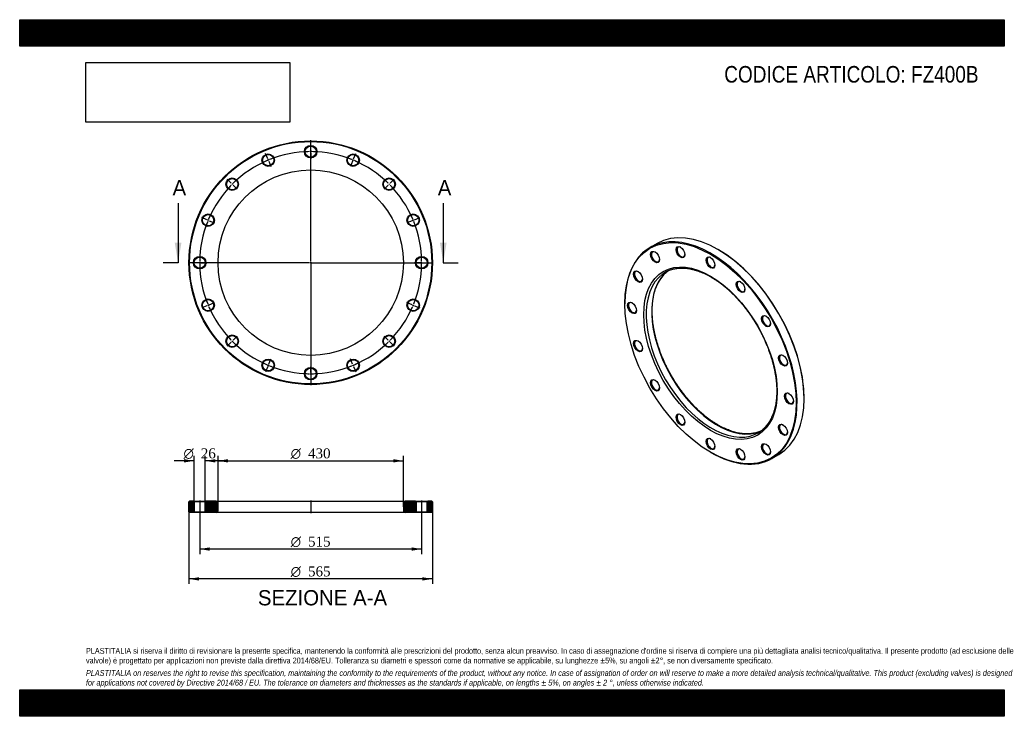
# Model space of a CAD drawing. Header units: millimetres. Extents: x 0 to 2285, y 0 to 1615.
import ezdxf
from ezdxf.enums import TextEntityAlignment as Align
from ezdxf.lldxf.tags import DXFTag

# ---------------------------------------------------------------- set-up
doc = ezdxf.new("R2010")
doc.units = ezdxf.units.MM
doc.header["$LTSCALE"] = 7.692308
for name, color, linetype in [('Default', 7, 'Continuous'), ('DV2_Default', 7, 'Continuous'), ('DV3_Default', 7, 'Continuous'), ('FZ400B', 7, 'Continuous')]:
    doc.layers.add(name, color=color, linetype=linetype)
doc.styles.add('SEACAD_Solid_Edge_ANSI', font='seans.ttf')
doc.styles.add('SEACAD_Solid_Edge_ANSI1_Symbols', font='semeca1.ttf')
doc.styles.add('SEACAD_Times_New_Roman', font='times.ttf')
tags = doc.linetypes.add('CENTER2', pattern=[28.575, 19.05, -3.175, 3.175, -3.175]).pattern_tags.tags
tags[10:11] = [DXFTag(74, 4), DXFTag(75, 0), DXFTag(340, '0'), DXFTag(46, 0.0), DXFTag(50, 0.0), DXFTag(44, 0.0), DXFTag(45, 0.0)]
tags[8:9] = [DXFTag(74, 4), DXFTag(75, 0), DXFTag(340, '0'), DXFTag(46, 0.0), DXFTag(50, 0.0), DXFTag(44, 0.0), DXFTag(45, 0.0)]
tags[6:7] = [DXFTag(74, 4), DXFTag(75, 0), DXFTag(340, '0'), DXFTag(46, 0.0), DXFTag(50, 0.0), DXFTag(44, 0.0), DXFTag(45, 0.0)]
tags[4:5] = [DXFTag(74, 4), DXFTag(75, 0), DXFTag(340, '0'), DXFTag(46, 0.0), DXFTag(50, 0.0), DXFTag(44, 0.0), DXFTag(45, 0.0)]
picture_1 = doc.add_image_def('image1.jpg', size_in_pixel=(4302, 1260))

# ---------------------------------------------------------------- blocks, each defined once
blk = doc.blocks.new('SE')
at = {"layer": 'FZ400B', "color": 7, "linetype": 'Continuous'}
for p, q in [((1479, 1096.5), (1462.7, 1087.1)), ((1621.3, 1081.9), (1620.2, 1082.5)), ((1404.2, 957.8), (1404.2, 956.6)), ((1820, 736.5), (1820, 737.8)), ((1602.9, 612.4), (1604, 611.8)), ((1745.2, 597.8), (1761.5, 607.2))]:
    blk.add_line(p, q, dxfattribs=at)
for centre, major_axis in [((1602.9, 841.9), (-140.5, 243.4)), ((1474.2, 1064.9), (7.3, -12.6)), ((1533.2, 1076.3), (7.3, -12.6)), ((1602.9, 841.9), (109.5, -189.7)), ((1602.9, 1052.1), (7.3, -12.6)), ((1434.7, 1019.4), (7.3, -12.6)), ((1672.6, 995.9), (7.3, -12.6)), ((1420.8, 947), (7.3, -12.6)), ((1731.7, 916.2), (7.3, -12.6)), ((1434.7, 858.5), (7.3, -12.6)), ((1771.1, 825.2), (7.3, -12.6)), ((1474.2, 767.5), (7.3, -12.6)), ((1785, 736.7), (7.3, -12.6)), ((1533.2, 687.8), (7.3, -12.6)), ((1771.1, 664.3), (7.3, -12.6)), ((1602.9, 631.6), (7.3, -12.6)), ((1672.6, 607.4), (7.3, -12.6)), ((1731.7, 618.9), (7.3, -12.6))]:
    blk.add_ellipse(centre, major_axis=major_axis, ratio=0.57735, dxfattribs=at)
for centre, major_axis, start_param, end_param in [((1620.2, 851.9), (-141.3, 244.7), 3.141593, 6.283185), ((1604, 842.5), (141.3, -244.7), 0, 3.926991), ((1475.2, 1065.5), (-6.5, 11.3), 0, 3.870845), ((1475.2, 1065.5), (-6.5, 11.3), 5.553933, 6.283185), ((1534.3, 1076.9), (-6.5, 11.3), 0, 3.870845), ((1534.3, 1076.9), (-6.5, 11.3), 5.553933, 6.283185), ((1621.3, 852.5), (140.5, -243.4), 0.785398, 2.356194), ((1604, 1052.7), (-6.5, 11.3), 0, 3.870845), ((1604, 1052.7), (-6.5, 11.3), 5.553933, 6.283185), ((1435.8, 1020.1), (-6.5, 11.3), 0, 3.870845), ((1435.8, 1020.1), (-6.5, 11.3), 5.553933, 6.283185), ((1618.5, 850.8), (107.5, -186.2), 3.210259, 6.224156), ((1605.7, 843.5), (-107.5, 186.2), 0, 0.067679), ((1605.7, 843.5), (-107.5, 186.2), 6.221553, 6.283185), ((1618.5, 850.8), (107.5, -186.2), 3.200827, 3.210259), ((1605.7, 843.5), (-107.5, 186.2), 0.067679, 3.082525), ((1673.7, 996.5), (-6.5, 11.3), 0, 3.870845), ((1673.7, 996.5), (-6.5, 11.3), 5.553933, 6.283185), ((1421.9, 947.6), (-6.5, 11.3), 5.553933, 6.283185), ((1421.9, 947.6), (-6.5, 11.3), 0, 3.870845), ((1732.7, 916.8), (-6.5, 11.3), 0, 3.870845), ((1732.7, 916.8), (-6.5, 11.3), 5.553933, 6.283185), ((1435.8, 859.1), (-6.5, 11.3), 0, 3.870845), ((1435.8, 859.1), (-6.5, 11.3), 5.553933, 6.283185), ((1772.2, 825.8), (-6.5, 11.3), 0, 3.870845), ((1772.2, 825.8), (-6.5, 11.3), 5.553933, 6.283185), ((1475.2, 768.1), (-6.5, 11.3), 0, 3.870845), ((1475.2, 768.1), (-6.5, 11.3), 5.553933, 6.283185), ((1786.1, 737.3), (-6.5, 11.3), 0, 3.870845), ((1786.1, 737.3), (-6.5, 11.3), 5.553933, 6.283185), ((1534.3, 688.5), (-6.5, 11.3), 0, 3.870845), ((1534.3, 688.5), (-6.5, 11.3), 5.553933, 6.283185), ((1772.2, 664.9), (-6.5, 11.3), 0, 3.870845), ((1772.2, 664.9), (-6.5, 11.3), 5.553933, 6.283185), ((1604, 632.2), (-6.5, 11.3), 0, 3.870845), ((1604, 632.2), (-6.5, 11.3), 5.553933, 6.283185), ((1605.7, 843.5), (-107.5, 186.2), 3.082525, 3.209739), ((1673.7, 608), (-6.5, 11.3), 0, 3.870845), ((1673.7, 608), (-6.5, 11.3), 5.553933, 6.283185), ((1732.7, 619.5), (-6.5, 11.3), 0, 3.870845), ((1732.7, 619.5), (-6.5, 11.3), 5.553933, 6.283185), ((1604, 842.5), (141.3, -244.7), 5.497787, 6.283185)]:
    blk.add_ellipse(centre, major_axis=major_axis, ratio=0.57735, start_param=start_param, end_param=end_param, dxfattribs=at)
for points, knots in [([(1620.5, 675.5), (1619.3, 676.2), (1616.4, 677.9), (1611.2, 681.1), (1605.2, 685.2), (1599.1, 689.5), (1593.1, 694.1), (1587.1, 699), (1581.2, 704.1), (1575.3, 709.4), (1569.5, 715), (1563.8, 720.8), (1558.2, 726.8), (1552.7, 733), (1547.2, 739.4), (1541.9, 745.9), (1536.8, 752.7), (1531.7, 759.6), (1526.8, 766.6), (1522, 773.8), (1517.4, 781.2), (1513, 788.6), (1508.7, 796.1), (1504.6, 803.8), (1500.7, 811.5), (1497, 819.2), (1493.5, 827), (1490.2, 834.9), (1487.1, 842.8), (1484.2, 850.7), (1481.6, 858.6), (1479.1, 866.4), (1476.9, 874.3), (1474.9, 882.1), (1473.2, 889.9), (1471.6, 897.6), (1470.4, 905.2), (1469.3, 912.7), (1468.5, 920.2), (1468, 927.5), (1467.7, 934.7), (1467.6, 941.7), (1467.7, 948.6), (1468.2, 955.3), (1468.8, 961.9), (1469.7, 968.3), (1470.8, 974.5), (1472.2, 980.5), (1473.8, 986.2), (1475.6, 991.8), (1477.7, 997.1), (1479.9, 1002.2), (1482.4, 1007.1), (1485.1, 1011.7), (1488, 1016), (1491.2, 1020.1), (1494.5, 1023.9), (1498, 1027.5), (1501.3, 1030.4), (1503.3, 1031.8), (1504.1, 1032.5)], [0, 0, 0, 0, 0.009174, 0.026636, 0.044101, 0.061569, 0.07904, 0.096514, 0.113992, 0.131472, 0.148956, 0.166443, 0.183933, 0.201425, 0.21892, 0.236417, 0.253916, 0.271417, 0.288919, 0.306423, 0.323927, 0.341431, 0.358936, 0.37644, 0.393944, 0.411448, 0.42895, 0.44645, 0.46395, 0.481447, 0.498941, 0.516433, 0.533923, 0.551409, 0.568892, 0.586372, 0.603847, 0.621319, 0.638788, 0.656252, 0.673713, 0.691171, 0.708626, 0.72608, 0.743532, 0.760985, 0.77844, 0.795899, 0.813365, 0.83084, 0.84833, 0.865837, 0.883367, 0.900925, 0.918516, 0.936143, 0.953811, 0.97152, 0.989269, 1, 1, 1, 1]), ([(1504.8, 1033), (1505.2, 1033.2), (1506.9, 1034), (1510.4, 1035.3), (1515.2, 1036.7), (1520.1, 1037.9), (1525.1, 1038.7), (1530.3, 1039.3), (1535.6, 1039.5), (1541, 1039.4), (1546.5, 1038.9), (1552.2, 1038.2), (1557.9, 1037.2), (1563.6, 1035.8), (1569.5, 1034.1), (1575.4, 1032.2), (1581.3, 1029.9), (1587.3, 1027.3), (1593.4, 1024.5), (1599.4, 1021.3), (1605.5, 1017.9), (1611.6, 1014.1), (1617.6, 1010.1), (1623.7, 1005.9), (1629.7, 1001.3), (1635.7, 996.5), (1641.6, 991.5), (1647.5, 986.2), (1653.3, 980.7), (1659, 975), (1664.7, 969), (1670.2, 962.9), (1675.7, 956.5), (1681, 950), (1686.2, 943.3), (1691.3, 936.4), (1696.3, 929.4), (1701.1, 922.2), (1705.7, 914.9), (1710.2, 907.5), (1714.5, 900), (1718.6, 892.4), (1722.6, 884.7), (1726.3, 877), (1729.9, 869.1), (1733.2, 861.3), (1736.4, 853.4), (1739.3, 845.5), (1742, 837.6), (1744.5, 829.8), (1746.8, 821.9), (1748.9, 814.1), (1750.7, 806.3), (1752.2, 798.6), (1753.6, 790.9), (1754.7, 783.4), (1755.5, 775.9), (1756.1, 768.6), (1756.5, 761.4), (1756.6, 754.3), (1756.5, 747.3), (1756.2, 740.6), (1755.6, 734), (1754.7, 727.5), (1753.7, 721.3), (1752.4, 715.3), (1750.8, 709.4), (1749.1, 703.8), (1747.1, 698.4), (1744.8, 693.3), (1742.4, 688.4), (1739.8, 683.7), (1736.9, 679.3), (1733.8, 675.2), (1730.5, 671.3), (1727.1, 667.7), (1723.5, 664.4), (1721.3, 662.7), (1720, 661.8)], [0, 0, 0, 0, 0.002953, 0.016504, 0.030038, 0.043549, 0.057032, 0.070484, 0.083906, 0.097298, 0.110665, 0.124008, 0.137332, 0.150641, 0.163938, 0.177225, 0.190506, 0.203782, 0.217056, 0.230329, 0.243602, 0.256875, 0.270149, 0.283426, 0.296704, 0.309985, 0.323268, 0.336554, 0.349842, 0.363133, 0.376426, 0.389721, 0.403017, 0.416316, 0.429616, 0.442918, 0.45622, 0.469524, 0.482828, 0.496132, 0.509437, 0.522741, 0.536046, 0.54935, 0.562653, 0.575955, 0.589255, 0.602554, 0.615852, 0.629148, 0.642441, 0.655733, 0.669021, 0.682308, 0.695591, 0.708871, 0.722149, 0.735424, 0.748696, 0.761966, 0.775233, 0.788499, 0.801765, 0.81503, 0.828296, 0.841565, 0.854839, 0.868119, 0.88141, 0.894713, 0.908032, 0.921372, 0.934736, 0.948127, 0.961548, 0.975001, 0.988484, 1, 1, 1, 1]), ([(1719.7, 661.4), (1719.6, 661.4), (1718.1, 660.7), (1714.9, 659.4), (1710.2, 657.9), (1705.3, 656.7), (1700.3, 655.8), (1695.1, 655.2), (1689.9, 654.9), (1684.5, 654.9), (1679, 655.3), (1673.4, 655.9), (1667.7, 656.9), (1662, 658.2), (1656.1, 659.8), (1650.2, 661.7), (1644.3, 663.9), (1638.3, 666.4), (1632.3, 669.2), (1626.2, 672.2), (1622.6, 674.3), (1620.5, 675.5)], [0, 0, 0, 0, 0.002542, 0.058868, 0.115133, 0.171307, 0.227367, 0.283302, 0.339109, 0.394794, 0.450366, 0.50584, 0.561231, 0.616554, 0.671822, 0.72705, 0.782248, 0.837426, 0.892591, 0.947751, 1, 1, 1, 1])]:
    blk.add_open_spline(points, degree=3, knots=knots, dxfattribs=at)
blk = doc.blocks.new('SE1')
at = {"layer": 'Default', "color": 7, "linetype": 'CENTER2'}
for start, end in [(90.6675, 111.8325), (68.1675, 89.3325), (113.1675, 134.3325), (45.6675, 66.8325), (135.6675, 156.8325), (23.1675, 44.3325), (158.1675, 179.3325), (0.6675, 21.8325), (180.6675, 201.8325), (338.1675, 359.3325), (203.1675, 224.3325), (315.6675, 336.8325), (225.6675, 246.8325), (293.1675, 314.3325), (248.1675, 269.3325), (270.6675, 291.8325)]:
    blk.add_arc((675.2, 1051.9), 257.5, start, end, dxfattribs=at)
at = {"layer": 'DV2_Default', "color": 7, "linetype": 'CENTER2'}
for p, q in [((675.2, 1054.9), (675.2, 1336.1)), ((675.2, 1312.4), (675.2, 1325.6)), ((575.5, 1292.5), (570.4, 1304.8)), ((675.2, 1307.9), (675.2, 1310.9)), ((675.2, 1306.4), (675.2, 1293.1)), ((774.9, 1292.5), (779.9, 1304.8)), ((577.2, 1288.4), (576, 1291.1)), ((577.8, 1287), (582.8, 1274.7)), ((772.6, 1287), (767.5, 1274.7)), ((773.1, 1288.4), (774.3, 1291.1)), ((491, 1236.1), (481.6, 1245.4)), ((494.1, 1232.9), (492, 1235)), ((856.2, 1232.9), (858.3, 1235)), ((859.4, 1236.1), (868.7, 1245.4)), ((495.2, 1231.8), (504.6, 1222.4)), ((855.1, 1231.8), (845.8, 1222.4)), ((434.5, 1151.5), (422.3, 1156.6)), ((438.7, 1149.8), (435.9, 1151)), ((440, 1149.2), (452.3, 1144.2)), ((910.3, 1149.2), (898, 1144.2)), ((911.7, 1149.8), (914.4, 1151)), ((915.8, 1151.5), (928.1, 1156.6)), ((672.2, 1051.9), (390.9, 1051.9)), ((414.7, 1051.9), (401.4, 1051.9)), ((419.2, 1051.9), (416.2, 1051.9)), ((420.7, 1051.9), (433.9, 1051.9)), ((676.7, 1051.9), (673.7, 1051.9)), ((675.2, 1053.4), (675.2, 1050.4)), ((678.2, 1051.9), (959.4, 1051.9)), ((929.7, 1051.9), (916.4, 1051.9)), ((929.7, 1051.9), (917.9, 1051.9)), ((931.2, 1051.9), (934.2, 1051.9)), ((931.2, 1051.9), (934.2, 1051.9)), ((935.7, 1051.9), (947.4, 1051.9)), ((935.7, 1051.9), (948.9, 1051.9)), ((675.2, 1048.9), (675.2, 767.6)), ((434.5, 952.2), (422.3, 947.1)), ((438.7, 953.9), (435.9, 952.7)), ((440, 954.5), (452.3, 959.5)), ((910.3, 954.5), (898, 959.5)), ((911.7, 953.9), (914.4, 952.7)), ((915.8, 952.2), (928.1, 947.1)), ((494.1, 870.8), (492, 868.7)), ((495.2, 871.9), (504.6, 881.3)), ((855.1, 871.9), (845.8, 881.3)), ((856.2, 870.8), (858.3, 868.7)), ((491, 867.7), (481.6, 858.3)), ((859.4, 867.7), (868.7, 858.3)), ((577.8, 816.7), (582.8, 829)), ((772.6, 816.7), (767.5, 829)), ((575.5, 811.2), (570.4, 798.9)), ((577.2, 815.3), (576, 812.6)), ((675.2, 797.4), (675.2, 810.6)), ((773.1, 815.3), (774.3, 812.6)), ((774.9, 811.2), (779.9, 798.9)), ((675.2, 795.9), (675.2, 792.9)), ((675.2, 791.4), (675.2, 778.1))]:
    blk.add_line(p, q, dxfattribs=at)
for start, end in [(90.6675, 93.6158), (89.6662, 90.3338), (86.3842, 89.3325), (113.1675, 116.1158), (112.1662, 112.8338), (108.8842, 111.8325), (68.1675, 71.1158), (67.1662, 67.8338), (63.8842, 66.8325), (134.6662, 135.3338), (131.3842, 134.3325), (45.6675, 48.6158), (44.6662, 45.3338), (135.6675, 138.6158), (41.3842, 44.3325), (153.8842, 156.8325), (23.1675, 26.1158), (158.1675, 161.1158), (157.1662, 157.8338), (22.1662, 22.8338), (18.8842, 21.8325), (176.3842, 179.3325), (179.6662, 180.3338), (0.6675, 3.6158), (0.6675, 3.282), (359.6662, 0.3338), (359.6662, 0.3338), (180.6675, 183.6158), (356.718, 359.3325), (356.3842, 359.3325), (198.8842, 201.8325), (338.1675, 341.1158), (202.1662, 202.8338), (203.1675, 206.1158), (333.8842, 336.8325), (337.1662, 337.8338), (221.3842, 224.3325), (224.6662, 225.3338), (314.6662, 315.3338), (315.6675, 318.6158), (225.6675, 228.6158), (311.3842, 314.3325), (243.8842, 246.8325), (247.1662, 247.8338), (248.1675, 251.1158), (288.8842, 291.8325), (292.1662, 292.8338), (293.1675, 296.1158), (266.3842, 269.3325), (269.6662, 270.3338), (270.6675, 273.6158)]:
    blk.add_arc((675.2, 1051.9), 257.5, start, end, dxfattribs=at)
at = {"layer": 'FZ400B', "color": 7, "linetype": 'Continuous'}
for centre, radius in [((675.2, 1051.9), 282.5), ((675.2, 1051.9), 281), ((576.6, 1289.8), 14.5), ((576.6, 1289.8), 13), ((675.2, 1309.4), 14.5), ((675.2, 1309.4), 13), ((773.7, 1289.8), 14.5), ((773.7, 1289.8), 13), ((675.2, 1051.9), 215), ((493.1, 1233.9), 14.5), ((493.1, 1233.9), 13), ((857.2, 1233.9), 14.5), ((857.2, 1233.9), 13), ((437.3, 1150.4), 14.5), ((437.3, 1150.4), 13), ((913.1, 1150.4), 14.5), ((913.1, 1150.4), 13), ((417.7, 1051.9), 14.5), ((417.7, 1051.9), 13), ((932.7, 1051.9), 14.5), ((932.7, 1051.9), 13), ((437.3, 953.3), 14.5), ((437.3, 953.3), 13), ((913.1, 953.3), 14.5), ((913.1, 953.3), 13), ((493.1, 869.8), 14.5), ((493.1, 869.8), 13), ((857.2, 869.8), 14.5), ((857.2, 869.8), 13), ((576.6, 814), 14.5), ((576.6, 814), 13), ((773.7, 814), 14.5), ((773.7, 814), 13), ((675.2, 794.4), 14.5), ((675.2, 794.4), 13)]:
    blk.add_circle(centre, radius, dxfattribs=at)
blk = doc.blocks.new('SE3')
at = {"color": 7, "linetype": 'Continuous', "style": 'SEACAD_Solid_Edge_ANSI'}
blk.add_text('A', height=35.4, dxfattribs=at).set_placement((354.7, 1243.4), align=Align.TOP_LEFT)
blk = doc.blocks.new('SE4')
at = {"color": 7, "linetype": 'Continuous', "style": 'SEACAD_Solid_Edge_ANSI'}
blk.add_text('A', height=35.4, dxfattribs=at).set_placement((970.1, 1243.4), align=Align.TOP_LEFT)
blk = doc.blocks.new('SEANNOT_GROUP')
at = {"linetype": 'Continuous'}
blk.add_hatch(color=7, dxfattribs=at).paths.add_polyline_path([(359.8, 1098), (367.5, 1051.9), (375.2, 1098)])
at = {"color": 7, "linetype": 'Continuous'}
blk.add_lwpolyline([(367.5, 1190.3), (367.5, 1051.9)], dxfattribs=at)
blk = doc.blocks.new('SEANNOT_GROUP1')
at = {"linetype": 'Continuous'}
blk.add_hatch(color=7, dxfattribs=at).paths.add_polyline_path([(975.2, 1098), (982.9, 1051.9), (990.5, 1098)])
at = {"color": 7, "linetype": 'Continuous'}
blk.add_lwpolyline([(982.9, 1190.3), (982.9, 1051.9)], dxfattribs=at)
blk = doc.blocks.new('SE2')
at = {"layer": 'Default', "color": 7, "linetype": 'CENTER2'}
for p, q in [((367.5, 1051.9), (332.9, 1051.9)), ((982.9, 1051.9), (1017.5, 1051.9))]:
    blk.add_line(p, q, dxfattribs=at)
at = {"layer": 'Default'}
for name in ['SE3', 'SE4', 'SEANNOT_GROUP', 'SEANNOT_GROUP1']:
    blk.add_blockref(name, (0, 0), dxfattribs=at)
blk = doc.blocks.new('SE5')
at = {"layer": 'FZ400B', "linetype": 'Continuous'}
h = blk.add_hatch(dxfattribs=at)
h.set_pattern_fill('LINE', scale=0.62992, angle=45, style=0)
h.paths.add_polyline_path([(403.2, 498.7), (394.2, 498.7), (392.7, 497.2), (392.7, 474.2), (394.2, 472.7), (403.2, 472.7), (404.7, 474.2), (404.7, 497.2)])
h = blk.add_hatch(dxfattribs=at)
h.set_pattern_fill('LINE', scale=0.62992, angle=45, style=0)
edge = h.paths.add_edge_path()
edge.add_line((432.2, 472.7), (456.2, 472.7))
edge.add_arc((456.2, 476.7), 4, 270, 360)
edge.add_line((460.2, 476.7), (460.2, 494.7))
edge.add_arc((456.2, 494.7), 4, 0, 90)
edge.add_line((456.2, 498.7), (432.2, 498.7))
edge.add_line((432.2, 498.7), (430.7, 497.2))
edge.add_line((430.7, 497.2), (430.7, 474.2))
edge.add_line((430.7, 474.2), (432.2, 472.7))
h = blk.add_hatch(dxfattribs=at)
h.set_pattern_fill('LINE', scale=0.629921, angle=45, style=0)
edge = h.paths.add_edge_path()
edge.add_line((919.7, 474.2), (919.7, 497.2))
edge.add_line((919.7, 497.2), (918.2, 498.7))
edge.add_line((918.2, 498.7), (894.2, 498.7))
edge.add_arc((894.2, 494.7), 4, 90, 180)
edge.add_line((890.2, 494.7), (890.2, 476.7))
edge.add_arc((894.2, 476.7), 4, 180, 270)
edge.add_line((894.2, 472.7), (918.2, 472.7))
edge.add_line((918.2, 472.7), (919.7, 474.2))
h = blk.add_hatch(dxfattribs=at)
h.set_pattern_fill('LINE', scale=0.629921, angle=45, style=0)
h.paths.add_polyline_path([(945.7, 497.2), (945.7, 474.2), (947.2, 472.7), (956.2, 472.7), (957.7, 474.2), (957.7, 497.2), (956.2, 498.7), (947.2, 498.7)])
at = {"layer": 'DV3_Default', "color": 7, "linetype": 'CENTER2'}
for p, q in [((417.7, 500.5), (417.7, 471)), ((675.2, 500.5), (675.2, 471)), ((932.7, 500.5), (932.7, 471))]:
    blk.add_line(p, q, dxfattribs=at)
at = {"layer": 'FZ400B', "color": 7, "linetype": 'Continuous'}
for p, q in [((394.2, 498.7), (392.7, 497.2)), ((392.7, 474.2), (392.7, 497.2)), ((403.2, 498.7), (394.2, 498.7)), ((403.2, 498.7), (432.2, 498.7)), ((403.2, 498.7), (404.7, 497.2)), ((430.7, 497.2), (404.7, 497.2)), ((404.7, 497.2), (404.7, 474.2)), ((430.7, 497.2), (432.2, 498.7)), ((430.7, 474.2), (430.7, 497.2)), ((456.2, 498.7), (432.2, 498.7)), ((456.2, 498.7), (894.2, 498.7)), ((460.2, 476.7), (460.2, 494.7)), ((890.2, 494.7), (890.2, 476.7)), ((918.2, 498.7), (894.2, 498.7)), ((918.2, 498.7), (947.2, 498.7)), ((918.2, 498.7), (919.7, 497.2)), ((945.7, 497.2), (919.7, 497.2)), ((919.7, 497.2), (919.7, 474.2)), ((945.7, 497.2), (947.2, 498.7)), ((945.7, 474.2), (945.7, 497.2)), ((956.2, 498.7), (947.2, 498.7)), ((957.7, 497.2), (956.2, 498.7)), ((957.7, 497.2), (957.7, 474.2)), ((392.7, 474.2), (394.2, 472.7)), ((403.2, 472.7), (394.2, 472.7)), ((404.7, 474.2), (403.2, 472.7)), ((432.2, 472.7), (403.2, 472.7)), ((404.7, 474.2), (430.7, 474.2)), ((432.2, 472.7), (430.7, 474.2)), ((456.2, 472.7), (432.2, 472.7)), ((894.2, 472.7), (456.2, 472.7)), ((918.2, 472.7), (894.2, 472.7)), ((919.7, 474.2), (918.2, 472.7)), ((947.2, 472.7), (918.2, 472.7)), ((919.7, 474.2), (945.7, 474.2)), ((947.2, 472.7), (945.7, 474.2)), ((956.2, 472.7), (947.2, 472.7)), ((956.2, 472.7), (957.7, 474.2))]:
    blk.add_line(p, q, dxfattribs=at)
for centre, start, end in [((456.2, 494.7), 0, 90), ((894.2, 494.7), 90, 180), ((456.2, 476.7), 270, 0), ((894.2, 476.7), 180, 270)]:
    blk.add_arc(centre, 4, start, end, dxfattribs=at)
blk = doc.blocks.new('GDimGGroup')
at = {"layer": 'Default', "linetype": 'Continuous'}
for points in [[(483.2, 596.3), (460.2, 592.4), (483.2, 588.6)], [(867.1, 596.3), (867.1, 588.6), (890.2, 592.4)]]:
    blk.add_hatch(color=7, dxfattribs=at).paths.add_polyline_path(points)
at = {"layer": 'Default', "color": 7, "linetype": 'Continuous'}
for p, q in [((460.2, 485.7), (460.2, 604)), ((890.2, 485.7), (890.2, 604)), ((460.2, 592.4), (890.2, 592.4))]:
    blk.add_line(p, q, dxfattribs=at)
for s, height, style, p in [('O', 23.1, 'SEACAD_Solid_Edge_ANSI1_Symbols', (628.8, 621.3)), ('430', 23.08, 'SEACAD_Times_New_Roman', (669, 621.3))]:
    blk.add_text(s, height=height, dxfattribs=dict(at, style=style)).set_placement(p, align=Align.TOP_LEFT)
blk = doc.blocks.new('GDimGGroup1')
at = {"layer": 'Default', "linetype": 'Continuous'}
for points in [[(440.7, 384), (440.7, 391.7), (417.7, 387.9)], [(909.6, 384), (932.7, 387.9), (909.6, 391.7)]]:
    blk.add_hatch(color=7, dxfattribs=at).paths.add_polyline_path(points)
at = {"layer": 'Default', "color": 7, "linetype": 'Continuous'}
for p, q in [((417.7, 472.7), (417.7, 376.3)), ((932.7, 472.7), (932.7, 376.3)), ((932.7, 387.9), (417.7, 387.9))]:
    blk.add_line(p, q, dxfattribs=at)
for s, height, style, p in [('O', 23.1, 'SEACAD_Solid_Edge_ANSI1_Symbols', (628.8, 416.7)), ('515', 23.08, 'SEACAD_Times_New_Roman', (669, 416.7))]:
    blk.add_text(s, height=height, dxfattribs=dict(at, style=style)).set_placement(p, align=Align.TOP_LEFT)
blk = doc.blocks.new('GDimGGroup2')
at = {"layer": 'Default', "linetype": 'Continuous'}
for points in [[(415.7, 314.8), (415.7, 322.5), (392.7, 318.6)], [(934.6, 314.8), (957.7, 318.6), (934.6, 322.5)]]:
    blk.add_hatch(color=7, dxfattribs=at).paths.add_polyline_path(points)
at = {"layer": 'Default', "color": 7, "linetype": 'Continuous'}
for p, q in [((392.7, 485.7), (392.7, 307.1)), ((957.7, 485.7), (957.7, 307.1)), ((957.7, 318.6), (392.7, 318.6))]:
    blk.add_line(p, q, dxfattribs=at)
for s, height, style, p in [('O', 23.1, 'SEACAD_Solid_Edge_ANSI1_Symbols', (628.8, 347.5)), ('565', 23.08, 'SEACAD_Times_New_Roman', (669, 347.5))]:
    blk.add_text(s, height=height, dxfattribs=dict(at, style=style)).set_placement(p, align=Align.TOP_LEFT)
blk = doc.blocks.new('GDimGGroup3')
at = {"layer": 'Default', "linetype": 'Continuous'}
for points in [[(381.6, 596.3), (381.6, 588.6), (404.7, 592.4)], [(453.7, 596.3), (430.7, 592.4), (453.7, 588.6)]]:
    blk.add_hatch(color=7, dxfattribs=at).paths.add_polyline_path(points)
at = {"layer": 'Default', "color": 7, "linetype": 'Continuous'}
for p, q in [((404.7, 497.2), (404.7, 604)), ((430.7, 497.2), (430.7, 604)), ((404.7, 592.4), (358.5, 592.4)), ((476.8, 592.4), (430.7, 592.4))]:
    blk.add_line(p, q, dxfattribs=at)
for s, height, style, p in [('O', 23.1, 'SEACAD_Solid_Edge_ANSI1_Symbols', (380.1, 621.3)), ('26', 23.08, 'SEACAD_Times_New_Roman', (420.2, 621.3))]:
    blk.add_text(s, height=height, dxfattribs=dict(at, style=style)).set_placement(p, align=Align.TOP_LEFT)

msp = doc.modelspace()

# ---------------------------------------------------------------- hatches: boundary and pattern name
at = {"layer": 'Default', "linetype": 'Continuous'}
h = msp.add_hatch(dxfattribs=at)
h.set_pattern_fill('LINE', scale=0.629921, angle=45, style=0)
h.paths.add_polyline_path([(2284.6, 1553.8), (2284.6, 1615.4), (0, 1615.4), (0, 1553.8)])
for points in [[(2284.6, 1553.8), (2284.6, 1615.4), (0, 1615.4), (0, 1553.8)], [(2284.6, 0), (2284.6, 61.5), (0, 61.5), (0, 0)]]:
    msp.add_hatch(color=7, dxfattribs=at).paths.add_polyline_path(points)
h = msp.add_hatch(dxfattribs=at)
h.set_pattern_fill('LINE', scale=0.629921, angle=45, style=0)
h.paths.add_polyline_path([(2284.6, 0), (2284.6, 61.5), (0, 61.5), (0, 0)])

# ---------------------------------------------------------------- linework, layer by layer
at = {"layer": 'Default', "color": 7, "linetype": 'Continuous'}
for p, q in [((0, 1615.4), (2284.6, 1615.4)), ((0, 1553.8), (0, 1615.4)), ((2284.6, 1615.4), (2284.6, 1553.8)), ((2284.6, 1553.8), (0, 1553.8)), ((0, 61.5), (2284.6, 61.5)), ((0, 0), (0, 61.5)), ((2284.6, 61.5), (2284.6, 0)), ((2284.6, 0), (0, 0))]:
    msp.add_line(p, q, dxfattribs=at)

# ---------------------------------------------------------------- block references
at = {"layer": 'Default'}
for name in ['SE1', 'SE2', 'SE', 'GDimGGroup3', 'GDimGGroup', 'SE5', 'GDimGGroup2', 'GDimGGroup1']:
    msp.add_blockref(name, (0, 0), dxfattribs=at)

# ---------------------------------------------------------------- texts
at = {"layer": 'Default', "color": 7, "linetype": 'Continuous', "style": 'SEACAD_Solid_Edge_ANSI'}
msp.add_text('SEZIONE A-A', height=35.385, dxfattribs=at).set_placement((552.7, 292.6), align=Align.TOP_LEFT)
at = {"layer": 'Default', "attachment_point": 1}
for s, insert, char_height, width in [('{\\fArial Narrow|b0||i0||c0|p34;\\C7;\\H38.46153846;\\W1.;CODICE ARTICOLO: FZ400B}', (1634.8, 1508), 38.462, 609.997), ("{\\fArial Narrow|b0||i0||c0|p34;\\C7;\\H13.46153846;\\W1.;PLASTITALIA si riserva il diritto di revisionare la presente specifica, mantenendo la conformità alle prescrizioni del prodotto, senza alcun preavviso. In caso di assegnazione d'ordine si riserva di compiere una più dettagliata analisi tecnico/qualitativa. Il presente prodotto (ad esclusione delle \\P}{\\fArial Narrow|b0||i0||c0|p34;\\C7;\\H13.46153846;\\W1.;valvole) è progettato per applicazioni non previste dalla direttiva 2014/68/EU. Tolleranza su diametri e spessori come da normative se applicabile, su lunghezze ±5%, su angoli ±2°, se non diversamente specificato.\\P}{\\fArial Narrow|b0||i0||c0|p34;\\C7;\\H3.846153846;\\W1.;   \\P}{\\fArial Narrow|b0||i1||c0|p34;\\C7;\\H13.46153846;\\W1.;PLASTITALIA on reserves the right to revise this specification, maintaining the conformity to the requirements of the product, without any notice. In case of assignation of order on will reserve to make a more detailed analysis technical/qualitative. This product (excluding valves) is designed \\P}{\\fArial Narrow|b0||i1||c0|p34;\\C7;\\H13.46153846;\\W1.;for applications not covered by Directive 2014/68 / EU. The tolerance on diameters and thicknesses as the standards if applicable, on lengths ± 5%, on angles ± 2 °, unless otherwise indicated.\\P}", (153.8, 158.5), 13.4615, 1976.923)]:
    msp.add_mtext(s, dxfattribs=dict(at, insert=insert, char_height=char_height, width=width))

# ---------------------------------------------------------------- pictures from other files: only their frames are drawn
image = msp.add_image(picture_1, insert=(153.8, 1377.7), size_in_units=(472.7, 138.5))
image.dxf.flags = 7

doc.saveas('drawing.dxf')
